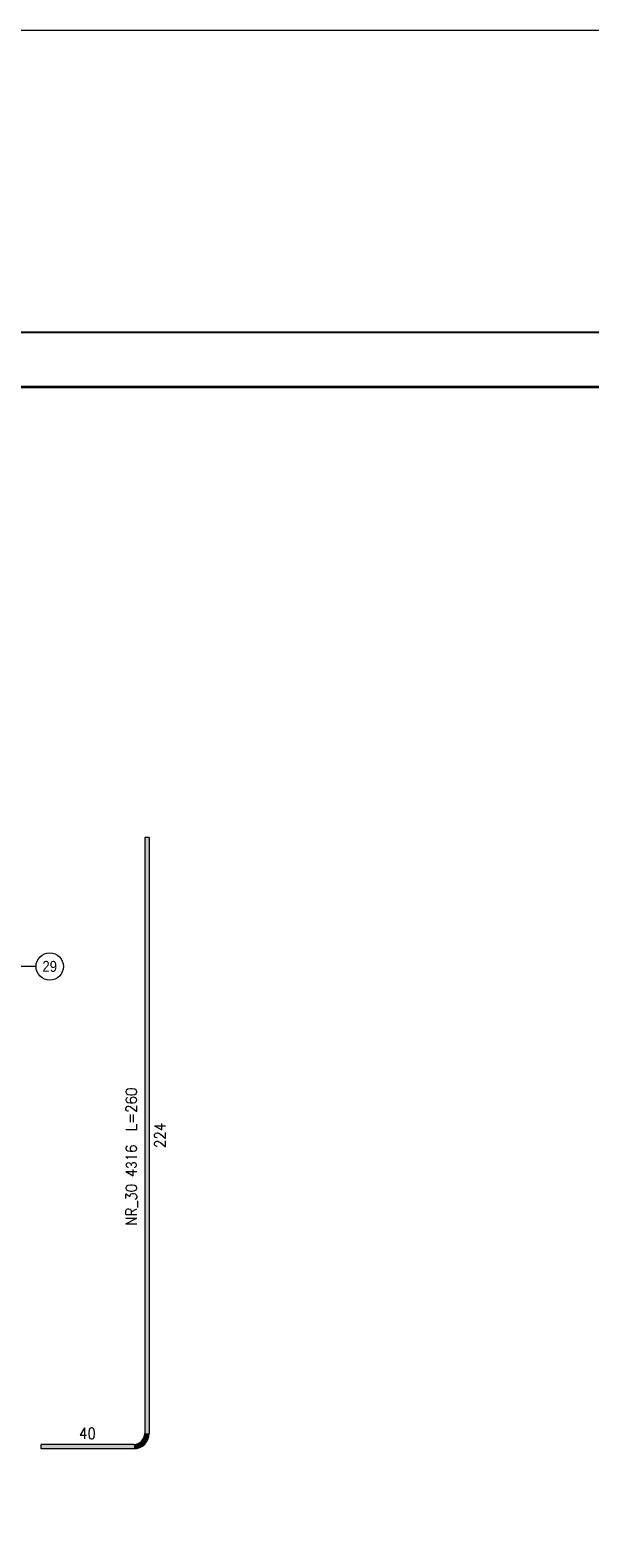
# Model space of a CAD drawing. Extents: x 291018 to 304753, y -113989 to -104075.
# Tile 4 of 12: x 295081 to 297130, y -110002 to -104482. Entities that reach past the tile are written whole.
import ezdxf

# ---------------------------------------------------------------- set-up
doc = ezdxf.new("R2010")
doc.units = 0
doc.header["$LTSCALE"] = 5
doc.header["$MEASUREMENT"] = 0
doc.layers.add('_FORMATKA', color=8, linetype='Continuous', lineweight=15, plot=False)
for name, color, linetype, lineweight in [('_RAMKA', 7, 'Continuous', 35), ('AutoCAD_Structural_Detailing_opis rozkładu', 7, 'Continuous', 13), ('AutoCAD_Structural_Detailing_pręt wyrzucony', 7, 'Continuous', 13), ('PS_DIM', 4, 'Continuous', 13)]:
    doc.layers.add(name, color=color, linetype=linetype, lineweight=lineweight)
doc.styles.add('r-gil', font='GIL_____.TTF', dxfattribs={"width": 0.9})
doc.styles.add('r-simplex', font='simplex.shx', dxfattribs={"width": 0.9})
doc.styles.add('simplex', font='simplex.shx', dxfattribs={"width": 0.9})
doc.dimstyles.new('1_10_PRZ', dxfattribs={"dimtxt": 2, "dimasz": 1, "dimexe": 2, "dimexo": 5, "dimgap": 1, "dimtad": 1, "dimdec": 0, "dimlfac": 10, "dimtxsty": 'simplex', "dimblk": 'dimznak', "dimcen": 2, "dimse1": 1, "dimse2": 1, "dimclrt": 3, "dimadec": 1, "dimazin": 0, "dimtfac": 1, "dimtdec": 0, "dimtix": 1, "dimtmove": 2, "dimatfit": 3, "dimldrblk": 'dim-grot', "dimfxl": 1, "dimarcsym": 0})

# ---------------------------------------------------------------- blocks, each defined once
blk = doc.blocks.new('dimznak')
at = {"color": 0}
for points in [[(0, 2), (0, -2)], [(-2, 0), (2, 0)]]:
    blk.add_lwpolyline(points, dxfattribs=at)
at = {"color": 3}
blk.add_lwpolyline([(1, 1), (-1, -1)], dxfattribs=at)
blk = doc.blocks.new('*D25')
at = {"color": 252, "lineweight": -2, "transparency": 16777216}
blk.add_line((-647, 475.33), (-3, 475.33), dxfattribs=at)
at = {"layer": 'Defpoints', "color": 0, "transparency": 16777216}
for p in [(0, 475.33), (-650, 420), (0, 420)]:
    blk.add_point(p, dxfattribs=at)
at = {"color": 252, "lineweight": -2, "transparency": 16777216, "xscale": 3, "yscale": 3, "zscale": 3, "rotation": 180}
blk.add_blockref('dimznak', (-650, 475.33), dxfattribs=at)
at = {"color": 252, "lineweight": -2, "transparency": 16777216, "xscale": 3, "yscale": 3, "zscale": 3}
blk.add_blockref('dimznak', (0, 475.33), dxfattribs=at)
at = {"color": 252, "transparency": 16777216, "insert": (-325, 485.83), "char_height": 15, "attachment_point": 5, "style": 'simplex'}
blk.add_mtext('650', dxfattribs=at)
blk = doc.blocks.new('dim-grot')
blk.add_hatch(color=256).paths.add_polyline_path([(0, 0), (-2, 0.5), (-2, -0.5)])
blk.add_lwpolyline([(0, 0), (-2, 0.5), (-2, -0.5), (0, 0)])
blk = doc.blocks.new('*U19')
at = {"layer": '_FORMATKA', "lineweight": -3}
blk.add_lwpolyline([(-650, 0), (0, 0), (0, 420), (-650, 420)], close=True, dxfattribs=at)
at = {"layer": '_RAMKA', "lineweight": -3, "const_width": 0.5}
blk.add_lwpolyline([(-620, 10), (-10, 10), (-10, 410), (-620, 410)], close=True, dxfattribs=at)
dim = blk.add_linear_dim(base=(0, 475.33), p1=(-650, 420), p2=(0, 420), dimstyle='1_10_PRZ', override={"dimscale": 3, "dimtxt": 5, "dimlfac": 1, "dimclrd": 252, "dimclrt": 252})
dim.commit()
dim.dimension.update_dxf_attribs({"geometry": '*D25', "text_midpoint": (-325, 485.83)})

msp = doc.modelspace()

# ---------------------------------------------------------------- hatches: boundary and pattern name
at = {"layer": 'AutoCAD_Structural_Detailing_pręt wyrzucony'}
for points in [[(295500.54, -107437.42), (295516.54, -107437.42), (295516.54, -109619.42), (295500.54, -109619.42)], [(295460.54, -109659.42), (295460.54, -109675.42), (295120.61, -109675.42), (295120.61, -109659.42)]]:
    msp.add_hatch(color=6, dxfattribs=at).paths.add_polyline_path(points, flags=0)
h = msp.add_hatch(color=6, dxfattribs=at)
edge = h.paths.add_edge_path(flags=0)
edge.add_line((295460.54, -109675.42), (295460.54, -109659.42))
edge.add_arc((295460.54, -109619.42), 40, -90, 0)
edge.add_line((295500.54, -109619.42), (295516.54, -109619.42))
edge.add_arc((295460.54, -109619.42), 56, 270, 360, ccw=False)

# ---------------------------------------------------------------- linework, layer by layer
at = {"layer": 'AutoCAD_Structural_Detailing_opis rozkładu', "color": 8}
msp.add_line((295102.34, -107909.83), (294899.28, -107909.83), dxfattribs=at)
at = {"layer": 'AutoCAD_Structural_Detailing_opis rozkładu', "color": 8, "lineweight": 18}
msp.add_circle((295152.34, -107909.83), 50, dxfattribs=at)
at = {"layer": 'AutoCAD_Structural_Detailing_pręt wyrzucony', "color": 6}
for p, q in [((295500.54, -107437.42), (295500.54, -109619.42)), ((295516.54, -107437.42), (295500.54, -107437.42)), ((295516.54, -107437.42), (295516.54, -109619.42)), ((295460.54, -109659.42), (295120.61, -109659.42)), ((295120.61, -109675.42), (295120.61, -109659.42)), ((295460.54, -109675.42), (295120.61, -109675.42))]:
    msp.add_line(p, q, dxfattribs=at)
for radius in [40, 56]:
    msp.add_arc((295460.54, -109619.42), radius, 270, 360, dxfattribs=at)

# ---------------------------------------------------------------- block references
at = {"layer": 'PS_DIM', "xscale": 20, "yscale": 20, "zscale": 20}
msp.add_blockref('*U19', (304138.36, -113988.82), dxfattribs=at)

# ---------------------------------------------------------------- texts
at = {"layer": 'AutoCAD_Structural_Detailing_opis rozkładu', "color": 3, "insert": (295152.34, -107909.83), "char_height": 40, "attachment_point": 5, "style": 'r-gil'}
msp.add_mtext('29', dxfattribs=at)
at = {"layer": 'AutoCAD_Structural_Detailing_pręt wyrzucony', "color": 3, "char_height": 40, "attachment_point": 5, "rotation": 90, "style": 'r-simplex'}
for s, insert in [('NR_30 4\\Fdiam;3\\Fsimplex.shx;16  L=260', (295453.04, -108606.05)), ('224', (295556.54, -108528.42))]:
    msp.add_mtext(s, dxfattribs=dict(at, insert=insert))
at = {"layer": 'AutoCAD_Structural_Detailing_pręt wyrzucony', "color": 3, "insert": (295290.58, -109619.42), "char_height": 40, "attachment_point": 5, "style": 'r-simplex'}
msp.add_mtext('40', dxfattribs=at)

doc.saveas('drawing.dxf')
